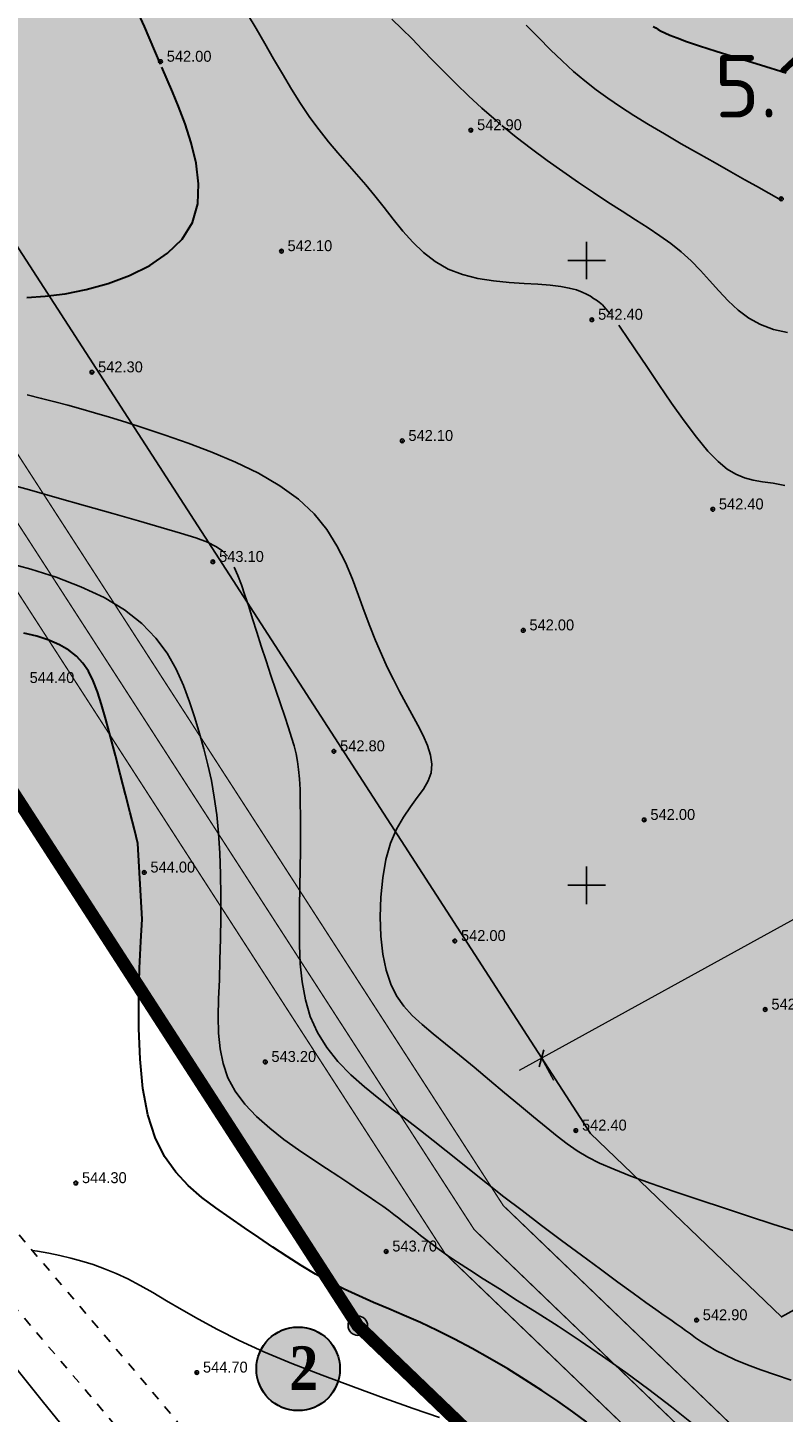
# Model space of a CAD drawing. Extents: x 0 to 370488, y 0 to 4202825.
# Tile 84 of 256: x 360205 to 360266, y 4200508 to 4200619. Entities that reach past the tile are written whole.
import ezdxf

# ---------------------------------------------------------------- set-up
doc = ezdxf.new("R2010")
doc.units = 0
doc.header["$LTSCALE"] = 0.5
doc.header["$MEASUREMENT"] = 0
doc.header["$PDMODE"] = 32
doc.header["$PDSIZE"] = 0.3
for name, pattern in [('CONTI', [0]), ('GOST2.303 6', [12, 8, -1.5, 1, -1.5]), ('STRIH_1', [3, 2, -1]), ('Д_ТРОТ_ТРУБА', [3, 1.5, -1.5])]:
    doc.linetypes.add(name, pattern=pattern)
for name, color, linetype in [('(00001)лот ранги', 7, 'Continuous'), ('(004) Точки рельефа', 7, 'Continuous'), ('(014) Водопровод', 5, 'ИК_Водопровод -------в--------'), ('(025) Дорога', 7, 'Continuous'), ('GORIZDEFAULT', 32, 'CONTI'), ('PI_TTDEFAULT', 5, 'CONTI'), ('SETKR', 2, 'CONTI'), ('Штрих Стекло', 7, 'Continuous')]:
    doc.layers.add(name, color=color, linetype=linetype)
doc.layers.add('(032) Горизонтали утолщенные', color=32, linetype='Continuous', lineweight=30)
doc.layers.add('.', color=7, linetype='Continuous', lineweight=15)
doc.styles.add('D-431', font='txt')
doc.styles.add('saddenly', font='arial.ttf')
doc.styles.add('SHRFT', font='TXT', dxfattribs={"width": 0.875})
doc.styles.get("Standard").update_dxf_attribs({"font": 'isocpeur.ttf'})
doc.linetypes.add('ИК_Водопровод -------в--------', pattern='A,9,-0.6,["В",Standard,S=1.2,R=0,X=0,Y=-0.6],-1.2', length=10.8)
doc.dimstyles.new('КАТЯ 200-not_rotation', dxfattribs={"dimtxt": 2, "dimasz": 1, "dimexe": 2, "dimexo": 0, "dimgap": 0.5, "dimtad": 1, "dimdec": 0, "dimzin": 0, "dimdsep": 46, "dimtxsty": 'saddenly', "dimblk": 'OBLIQUE', "dimcen": 10, "dimdle": 2, "dimclrd": 18, "dimclre": 18, "dimclrt": 18, "dimadec": 0, "dimazin": 0, "dimtfac": 1, "dimtdec": 0, "dimtofl": 0, "dimtmove": 0, "dimatfit": 3, "dimfxl": 1, "dimtolj": 1, "dimtzin": 0, "dimlwd": 0, "dimlwe": 0, "dimarcsym": 0})

# ---------------------------------------------------------------- blocks, each defined once
blk = doc.blocks.new('_Oblique')
at = {"color": 0, "linetype": 'ByBlock', "lineweight": -2}
blk.add_line((-0.5, -0.5), (0.5, 0.5), dxfattribs=at)
blk = doc.blocks.new('BL_333')
at = {"color": 0}
for p, q in [((0, -1.5), (0, 1.5)), ((-1.5, 0), (1.5, 0))]:
    blk.add_line(p, q, dxfattribs=at)

msp = doc.modelspace()

# ---------------------------------------------------------------- hatches: boundary and pattern name
at = {"layer": '.', "ltscale": 0.149071}
h = msp.add_hatch(color=256, dxfattribs=at)
h.dxf.hatch_style = 1
h.set_gradient(color1=(51, 204, 0), color2=(51, 204, 0), tint=1)
edge = h.paths.add_edge_path()
edge.add_line((361134.955, 4200608.327), (360514.494, 4200266.411))
edge.add_arc((360509.185, 4200276.045), 11, 226.16627, 298.85775, ccw=False)
edge.add_line((360501.567, 4200268.11), (360238.667, 4200520.519))
edge.add_line((360238.667, 4200520.519), (360063.771, 4200791.021))
edge.add_line((360063.771, 4200791.021), (360055.869, 4200786.666))
edge.add_line((360055.869, 4200786.666), (360231.678, 4200514.752))
edge.add_line((360231.678, 4200514.752), (360505.949, 4200251.426))
edge.add_line((360505.949, 4200251.426), (361159.312, 4200611.473))
edge.add_line((361159.312, 4200611.473), (360747.942, 4201168.046))
edge.add_line((360747.942, 4201168.046), (360739.99, 4201163.663))
edge.add_line((360739.99, 4201163.663), (361138.492, 4200624.499))
edge.add_arc((361129.646, 4200617.961), 11, -61.14225, 36.46852, ccw=False)
h.paths.add_polyline_path([(360635.673, 4200691.995), (360780.102, 4200429.905), (360509.032, 4200280.542), (360483.33, 4200328.786), (360556.369, 4200368.228), (360581.78, 4200320.574), (360586.689, 4200323.322), (360558.05, 4200375.292), (360464.998, 4200324.014), (360283.729, 4200498.05)], flags=16)
edge = h.paths.add_edge_path(flags=17)
edge.add_line((361133.667, 4200620.933), (360949.42, 4200870.214))
edge.add_arc((360945.4, 4200867.242), 5, 36.46852, 118.85775)
edge.add_line((360942.986, 4200871.621), (360648.845, 4200709.53))
edge.add_arc((360651.259, 4200705.151), 5, 118.85775, 208.85775)
edge.add_line((360646.88, 4200702.738), (360795.17, 4200433.642))
edge.add_arc((360799.549, 4200436.055), 5, 208.85775, 298.85775)
edge.add_line((360801.962, 4200431.676), (361132.059, 4200613.582))
edge.add_arc((361129.646, 4200617.961), 5, 298.85775, 396.46852)
h.paths.add_polyline_path([(360656.693, 4200703.578), (360944.264, 4200862.049), (361123.713, 4200619.259), (360801.122, 4200441.489)], flags=16)
edge = h.paths.add_edge_path(flags=17)
edge.add_line((360789.915, 4200430.746), (360641.624, 4200699.842))
edge.add_arc((360637.246, 4200697.429), 5, 28.86341, 118.85775)
edge.add_line((360634.832, 4200701.808), (360274.624, 4200503.308))
edge.add_arc((360277.037, 4200498.929), 5, 118.85775, 226.16627)
edge.add_line((360273.574, 4200495.323), (360505.722, 4200272.438))
edge.add_arc((360509.185, 4200276.045), 5, 226.16627, 298.85775)
edge.add_line((360511.598, 4200271.666), (360519.249, 4200275.882))
edge.add_line((360519.249, 4200275.882), (360514.899, 4200283.761))
edge.add_line((360514.899, 4200283.761), (360520.166, 4200286.663))
edge.add_line((360520.166, 4200286.663), (360524.504, 4200278.777))
edge.add_line((360524.504, 4200278.777), (360787.949, 4200423.954))
edge.add_arc((360785.536, 4200428.333), 5, 298.85775, 388.85775)
edge = h.paths.add_edge_path()
edge.add_arc((360385.769, 4200927.93), 5, 28.85775, 118.85775)
edge.add_line((360383.356, 4200932.309), (360379.852, 4200930.379))
edge.add_line((360379.852, 4200930.379), (360528.625, 4200660.407))
edge.add_line((360528.625, 4200660.407), (360265.595, 4200515.46))
edge.add_line((360265.595, 4200515.46), (360250.316, 4200530.13))
edge.add_line((360250.316, 4200530.13), (360093.542, 4200772.602))
edge.add_line((360093.542, 4200772.602), (360090.338, 4200770.837))
edge.add_arc((360092.751, 4200766.458), 5, 118.85775, 212.88524)
edge.add_line((360088.552, 4200763.743), (360240.685, 4200528.449))
edge.add_line((360240.685, 4200528.449), (360243.327, 4200524.363))
edge.add_line((360243.327, 4200524.363), (360261.485, 4200506.929))
edge.add_arc((360264.948, 4200510.536), 5, 226.16627, 298.85775)
edge.add_line((360267.361, 4200506.157), (360536.472, 4200654.455))
edge.add_arc((360534.059, 4200658.834), 5, 298.85915, 388.85698)
edge.add_line((360538.438, 4200661.247), (360390.148, 4200930.343))
edge = h.paths.add_edge_path()
edge.add_arc((360751.558, 4201129.505), 5, 36.46939, 118.85775)
edge.add_line((360749.145, 4201133.884), (360745.026, 4201131.614))
edge.add_line((360745.026, 4201131.614), (360929.872, 4200881.521))
edge.add_line((360929.872, 4200881.521), (360645.109, 4200724.598))
edge.add_line((360645.109, 4200724.598), (360496.336, 4200994.569))
edge.add_line((360496.336, 4200994.569), (360492.833, 4200992.639))
edge.add_arc((360495.246, 4200988.26), 5, 118.85775, 208.85855)
edge.add_line((360490.867, 4200985.847), (360639.157, 4200716.751))
edge.add_arc((360643.536, 4200719.164), 5, 208.85775, 298.85137)
edge.add_line((360645.949, 4200714.785), (360938.218, 4200875.845))
edge.add_arc((360935.805, 4200880.224), 5, 298.85775, 396.46852)
edge.add_line((360939.826, 4200883.196), (360755.579, 4201132.477))
at = {"layer": '.', "linetype": 'Continuous', "transparency": 33554544}
h = msp.add_hatch(color=5, dxfattribs=at)
h.dxf.hatch_style = 1
h.set_gradient(color1=(255, 190, 168), color2=(255, 182, 158), one_color=1, tint=0.81)
h.paths.add_polyline_path([(360410.93, 4200568.146), (360483.144, 4200437.101), (360396.781, 4200389.509), (360283.729, 4200498.05)])
h.paths.add_polyline_path([(360410.93, 4200568.146), (360523.035, 4200629.923), (360595.249, 4200498.879), (360483.144, 4200437.101)])
h.paths.add_polyline_path([(360610.537, 4200507.303), (360707.887, 4200560.95), (360780.102, 4200429.905), (360682.751, 4200376.259)])
h.paths.add_polyline_path([(360523.035, 4200629.923), (360595.249, 4200498.879), (360707.887, 4200560.95), (360635.673, 4200691.995)])
h.paths.add_polyline_path([(360514.475, 4200454.367), (360610.537, 4200507.303), (360682.751, 4200376.259), (360587.16, 4200323.581), (360573.959, 4200346.423), (360572.21, 4200349.597)])
h.paths.add_polyline_path([(360396.781, 4200389.509), (360514.475, 4200454.367), (360558.05, 4200375.292), (360464.998, 4200324.014)])
h.paths.add_polyline_path([(360313.533, 4200712.716), (360385.747, 4200581.672), (360528.625, 4200660.407), (360456.411, 4200791.452)])
h.paths.add_polyline_path([(360313.533, 4200712.716), (360385.747, 4200581.672), (360265.595, 4200515.46), (360250.316, 4200530.13), (360179.882, 4200639.066)])
h.paths.add_polyline_path([(360241.318, 4200843.761), (360313.533, 4200712.716), (360456.411, 4200791.452), (360384.196, 4200922.496)])
h.paths.add_polyline_path([(360098.44, 4200765.026), (360241.318, 4200843.761), (360313.533, 4200712.716), (360179.882, 4200639.066)])
h.paths.add_polyline_path([(360698.638, 4200924.935), (360572.895, 4200855.642), (360500.68, 4200986.687), (360626.423, 4201055.98)])
h.paths.add_polyline_path([(360698.638, 4200924.935), (360626.423, 4201055.98), (360750.422, 4201124.312), (360840.147, 4201002.917)])
h.paths.add_polyline_path([(360698.638, 4200924.935), (360840.147, 4201002.917), (360929.872, 4200881.521), (360770.852, 4200793.891)])
h.paths.add_polyline_path([(360572.895, 4200855.642), (360698.638, 4200924.935), (360770.852, 4200793.891), (360645.109, 4200724.598)])
h.paths.add_polyline_path([(360872.618, 4200651.728), (361033.988, 4200740.654), (360944.264, 4200862.049), (360800.403, 4200782.772)])
h.paths.add_polyline_path([(360872.618, 4200651.728), (360944.832, 4200520.683), (361123.713, 4200619.259), (361033.988, 4200740.654)])
h.paths.add_polyline_path([(360872.618, 4200651.728), (360944.832, 4200520.683), (360801.122, 4200441.489), (360728.907, 4200572.533)])
h.paths.add_polyline_path([(360656.693, 4200703.578), (360800.403, 4200782.772), (360872.618, 4200651.728), (360728.907, 4200572.533)])
at = {"layer": '.', "lineweight": 60}
h = msp.add_hatch(color=255, dxfattribs=at)
h.dxf.hatch_style = 1
edge = h.paths.add_edge_path()
edge.add_arc((360226.9, 4200511.299), 3.345, 0, 360)
at = {"layer": '.', "lineweight": 60, "true_color": 0xffffff}
h = msp.add_hatch(color=7, dxfattribs=at)
h.dxf.hatch_style = 1
edge = h.paths.add_edge_path()
edge.add_arc((360226.9, 4200511.299), 3.345, 0, 360)
h = msp.add_hatch(color=7, dxfattribs=at)
h.dxf.hatch_style = 1
edge = h.paths.add_edge_path()
edge.add_arc((360231.678, 4200514.752), 0.779, 0, 360)
h = msp.add_hatch(color=7, dxfattribs=at)
h.dxf.hatch_style = 1
edge = h.paths.add_edge_path()
edge.add_arc((360231.678, 4200514.752), 0.779, 0, 360)
at = {"layer": 'Штрих Стекло', "linetype": 'Continuous'}
h = msp.add_hatch(color=5, dxfattribs=at)
h.dxf.hatch_style = 1
h.set_gradient(color1=(173, 173, 173), color2=(166, 166, 166), one_color=1, tint=0.65)
edge = h.paths.add_edge_path()
edge.add_line((360067.205, 4200806.615), (360049.645, 4200796.938))
edge.add_arc((360052.059, 4200792.559), 5, 32.88524, 118.85775, ccw=False)
edge.add_line((360056.257, 4200795.274), (360060.259, 4200789.085))
edge.add_line((360060.259, 4200789.085), (360069.039, 4200793.924))
edge.add_line((360069.039, 4200793.924), (360065.267, 4200799.758))
edge.add_arc((360069.63, 4200802.227), 5.014, 118.92591, 209.50369, ccw=False)
edge = h.paths.add_edge_path()
edge.add_line((360236.317, 4200517.23), (360498.797, 4200265.225))
edge.add_arc((360509.185, 4200276.045), 15, 226.16627, 298.85775)
edge.add_line((360516.425, 4200262.908), (361136.886, 4200604.824))
edge.add_arc((361129.646, 4200617.961), 15, 298.85775, 396.46852)
edge.add_line((361141.709, 4200626.877), (360736.189, 4201168.806))
edge.add_arc((360740.21, 4201171.777), 5, 118.85775, 216.46852, ccw=False)
edge.add_line((360737.797, 4201176.157), (360731.547, 4201172.713))
edge.add_line((360731.547, 4201172.713), (361139.296, 4200625.094))
edge.add_arc((361129.646, 4200617.961), 12, -61.14225, 36.46852, ccw=False)
edge.add_line((361135.438, 4200607.451), (360507.891, 4200266.197))
edge.add_line((360507.891, 4200266.197), (360237.512, 4200520.465))
edge.add_line((360237.512, 4200520.465), (360062.893, 4200790.537))
edge.add_line((360062.893, 4200790.537), (360060.259, 4200789.085))
edge.add_line((360060.259, 4200789.085), (360234.992, 4200518.836))
edge.add_arc((360242.55, 4200523.723), 9, 212.88524, 226.16627)
edge = h.paths.add_edge_path(flags=16)
edge.add_line((360274.624, 4200503.308), (360634.832, 4200701.808))
edge.add_arc((360637.246, 4200697.429), 5, 28.85775, 118.85775, ccw=False)
edge.add_line((360641.625, 4200699.842), (360789.915, 4200430.746))
edge.add_arc((360785.536, 4200428.333), 5, -61.14225, 28.85775, ccw=False)
edge.add_line((360787.949, 4200423.954), (360511.598, 4200271.666))
edge.add_arc((360509.185, 4200276.045), 5, 226.82384, 298.85775, ccw=False)
edge.add_line((360505.764, 4200272.399), (360273.569, 4200495.328))
edge.add_arc((360277.037, 4200498.929), 5, 118.85775, 226.07521, ccw=False)
h.paths.add_polyline_path([(360274.624, 4200503.308), (360631.329, 4200699.877), (360780.102, 4200429.905), (360509.832, 4200280.969)], flags=0)
edge = h.paths.add_edge_path(flags=16)
edge.add_line((360648.845, 4200709.53), (360942.986, 4200871.621))
edge.add_arc((360945.4, 4200867.242), 5, 36.46852, 118.85775, ccw=False)
edge.add_line((360949.42, 4200870.214), (361133.667, 4200620.933))
edge.add_arc((361129.646, 4200617.961), 5, -61.14225, 36.46852, ccw=False)
edge.add_line((361132.059, 4200613.582), (360801.962, 4200431.676))
edge.add_arc((360799.549, 4200436.055), 5, 208.85775, 298.85775, ccw=False)
edge.add_line((360795.17, 4200433.642), (360646.88, 4200702.738))
edge.add_arc((360651.259, 4200705.151), 5, 118.85775, 208.85775, ccw=False)
h.paths.add_polyline_path([(360652.349, 4200711.46), (360938.867, 4200869.351), (361123.713, 4200619.259), (360801.122, 4200441.489)], flags=0)
edge = h.paths.add_edge_path(flags=17)
edge.add_line((361139.296, 4200625.094), (360731.547, 4201172.713))
edge.add_line((360731.547, 4201172.713), (360723.659, 4201168.366))
edge.add_arc((360726.073, 4201163.987), 5, 36.46852, 118.85775, ccw=False)
edge.add_line((360730.093, 4201166.959), (360939.826, 4200883.196))
edge.add_arc((360935.805, 4200880.224), 5, -61.14225, 36.46852, ccw=False)
edge.add_line((360938.218, 4200875.845), (360645.95, 4200714.785))
edge.add_arc((360643.536, 4200719.164), 5, 208.85775, 298.85775, ccw=False)
edge.add_line((360639.157, 4200716.751), (360490.867, 4200985.847))
edge.add_arc((360495.246, 4200988.26), 5, 118.85775, 208.85775, ccw=False)
edge.add_line((360492.833, 4200992.639), (360478.82, 4200984.917))
edge.add_arc((360481.233, 4200980.538), 5, 28.85775, 118.85775, ccw=False)
edge.add_line((360485.612, 4200982.951), (360633.903, 4200713.855))
edge.add_arc((360629.523, 4200711.442), 5, -61.14225, 28.85552, ccw=False)
edge.add_line((360631.937, 4200707.063), (360550.485, 4200662.177))
edge.add_arc((360548.072, 4200666.557), 5, 208.85775, 298.85775, ccw=False)
edge.add_line((360543.693, 4200664.143), (360395.403, 4200933.239))
edge.add_arc((360399.782, 4200935.652), 5, 118.85775, 208.85775, ccw=False)
edge.add_line((360397.369, 4200940.032), (360749.145, 4201133.884))
edge.add_arc((360751.558, 4201129.505), 5, 36.46852, 118.85775, ccw=False)
edge.add_line((360755.579, 4201132.477), (360745.985, 4201145.458))
edge.add_arc((360741.964, 4201142.486), 5, -61.14225, 36.46852, ccw=False)
edge.add_line((360744.377, 4201138.107), (360086.378, 4200775.506))
edge.add_arc((360084.042, 4200779.927), 5, 212.88524, 297.85041, ccw=False)
edge.add_line((360079.844, 4200777.212), (360088.552, 4200763.743))
edge.add_arc((360092.751, 4200766.458), 5, 118.85775, 212.88524, ccw=False)
edge.add_line((360090.338, 4200770.837), (360383.356, 4200932.309))
edge.add_arc((360385.769, 4200927.93), 5, 28.85775, 118.85775, ccw=False)
edge.add_line((360390.148, 4200930.343), (360538.438, 4200661.248))
edge.add_arc((360534.059, 4200658.834), 5, -61.14225, 28.85775, ccw=False)
edge.add_line((360536.472, 4200654.455), (360267.361, 4200506.157))
edge.add_arc((360264.948, 4200510.536), 5, 226.16627, 298.85775, ccw=False)
edge.add_line((360261.485, 4200506.929), (360243.327, 4200524.363))
edge.add_line((360243.327, 4200524.363), (360069.039, 4200793.924))
edge.add_line((360069.039, 4200793.924), (360062.893, 4200790.537))
edge.add_line((360062.893, 4200790.537), (360237.512, 4200520.465))
edge.add_line((360237.512, 4200520.465), (360507.891, 4200266.197))
edge.add_line((360507.891, 4200266.197), (361135.438, 4200607.451))
edge.add_arc((361129.646, 4200617.961), 12, 298.85775, 396.46852)

# ---------------------------------------------------------------- linework, layer by layer
at = {"layer": '(014) Водопровод', "flags": 128}
msp.add_lwpolyline([(360036.438, 4200773.015), (360047.098, 4200750.311), (360089.76, 4200681.101), (360107.619, 4200655.796), (360141.826, 4200594.039), (360149.345, 4200579.998), (360206.507, 4200508.61), (360230.262, 4200479.387), (360306.281, 4200388.525), (360409.154, 4200291.553), (360456.114, 4200244.191), (360490.793, 4200199.337)], dxfattribs=at)
at = {"layer": '(025) Дорога', "linetype": 'Д_ТРОТ_ТРУБА', "flags": 128}
for points in [[(360044.195, 4200796.012), (360041.816, 4200791.773), (360042.358, 4200788.304), (360046.087, 4200780.21), (360059.012, 4200755.887), (360082.266, 4200713.415), (360119.837, 4200651.911), (360154.248, 4200588.273), (360168.952, 4200565.337), (360182.618, 4200547.766), (360213.043, 4200512.044), (360268.283, 4200446.262), (360308.926, 4200401.534), (360387.369, 4200322.593), (360428.116, 4200283.497), (360457.116, 4200256.42), (360464.886, 4200245.444), (360476.507, 4200228.263), (360489.06, 4200214.493), (360499.065, 4200202.984)], [(360034.859, 4200791.392), (360036.733, 4200790.501), (360038.761, 4200786.553), (360042.501, 4200778.433), (360055.492, 4200753.988), (360078.803, 4200711.411), (360116.369, 4200649.915), (360150.8, 4200586.24), (360165.682, 4200563.025), (360179.515, 4200545.24), (360209.989, 4200509.461), (360265.27, 4200443.63), (360306.026, 4200398.778), (360384.565, 4200319.74), (360425.367, 4200280.592), (360454.087, 4200253.775), (360461.596, 4200243.167), (360473.356, 4200225.782), (360486.072, 4200211.833), (360495.233, 4200201.295)]]:
    msp.add_lwpolyline(points, dxfattribs=at)
at = {"layer": '(032) Горизонтали утолщенные', "color": 32}
for points in [[(360215.88, 4200615.72, 542), (360214.59, 4200618.73, 542), (360213.99, 4200620.07, 542), (360213.27, 4200621.65, 542), (360212.46, 4200623.39, 542), (360211.59, 4200625.18, 542), (360210.7, 4200626.95, 542), (360209.81, 4200628.6, 542), (360208.95, 4200630.03, 542), (360208.74, 4200630.35, 542), (360208.54, 4200630.65, 542)], [(360255.34, 4200618.74, 544), (360255.53, 4200618.62, 544), (360255.73, 4200618.5, 544), (360255.96, 4200618.37, 544), (360256.26, 4200618.22, 544), (360256.67, 4200618.05, 544), (360257.24, 4200617.82, 544), (360258.01, 4200617.54, 544), (360259.04, 4200617.19, 544), (360260.36, 4200616.76, 544), (360262.01, 4200616.24, 544), (360263.91, 4200615.65, 544), (360265.99, 4200615.02, 544)], [(360205.17, 4200597.04, 542), (360206.64, 4200597.14, 542), (360208.23, 4200597.34, 542), (360209.93, 4200597.67, 542), (360211.68, 4200598.16, 542), (360213.4, 4200598.8, 542), (360215.02, 4200599.6, 542), (360216.45, 4200600.58, 542), (360217.62, 4200601.72, 542), (360218.44, 4200603.04, 542), (360218.86, 4200604.53, 542), (360218.93, 4200606.13, 542), (360218.73, 4200607.78, 542), (360218.34, 4200609.41, 542), (360217.84, 4200610.95, 542), (360217.31, 4200612.34, 542), (360216.83, 4200613.51, 542), (360215.98, 4200615.48, 542)], [(360250.02, 4200507.02, 544), (360248.9, 4200507.86, 544), (360247.7, 4200508.7, 544), (360246.42, 4200509.56, 544), (360245.07, 4200510.43, 544), (360243.68, 4200511.29, 544), (360242.25, 4200512.12, 544), (360240.83, 4200512.93, 544), (360239.41, 4200513.68, 544), (360238.03, 4200514.37, 544), (360236.69, 4200515, 544), (360235.4, 4200515.56, 544), (360234.16, 4200516.1, 544), (360232.94, 4200516.61, 544), (360231.75, 4200517.13, 544), (360230.59, 4200517.67, 544), (360229.43, 4200518.24, 544), (360228.29, 4200518.88, 544), (360227.15, 4200519.56, 544), (360226.01, 4200520.28, 544), (360224.88, 4200521.03, 544), (360223.74, 4200521.81, 544), (360222.6, 4200522.59, 544), (360221.46, 4200523.39, 544), (360220.31, 4200524.18, 544), (360219.18, 4200525.02, 544), (360218.1, 4200525.96, 544), (360217.1, 4200527.03, 544), (360216.21, 4200528.3, 544), (360215.46, 4200529.82, 544), (360214.87, 4200531.62, 544), (360214.47, 4200533.74, 544), (360214.24, 4200536.08, 544), (360214.13, 4200538.55, 544), (360214.13, 4200541.01, 544), (360214.2, 4200543.36, 544), (360214.3, 4200545.49, 544), (360214.41, 4200547.29, 544), (360214.07, 4200553.35, 544), (360213.79, 4200554.47, 544), (360213.46, 4200555.79, 544), (360213.08, 4200557.27, 544), (360212.68, 4200558.82, 544), (360212.27, 4200560.38, 544), (360211.87, 4200561.88, 544), (360211.49, 4200563.26, 544), (360211.15, 4200564.46, 544), (360210.82, 4200565.49, 544), (360210.48, 4200566.37, 544), (360210.1, 4200567.13, 544), (360209.67, 4200567.77, 544), (360209.16, 4200568.33, 544), (360208.54, 4200568.82, 544), (360207.79, 4200569.25, 544), (360206.93, 4200569.63, 544), (360205.97, 4200569.94, 544), (360204.92, 4200570.17, 544)]]:
    msp.add_polyline3d(points, dxfattribs=at)
at = {"ltscale": 0.149071, "const_width": 0.1}
for points in [[(359943.476, 4200738.432), (360053.157, 4200798.874, -0.3937719), (360059.769, 4200797.209), (360238.667, 4200520.519), (360501.567, 4200268.11, 0.3282587), (360514.494, 4200266.411), (361134.955, 4200608.327, 0.4536768), (361138.492, 4200624.499), (360736.189, 4201168.806, -0.4536768), (360737.797, 4201176.157), (360868.753, 4201248.322)], [(360390.148, 4200930.343), (360538.438, 4200661.248, -0.4142136), (360536.472, 4200654.455), (360267.361, 4200506.157, -0.3282587), (360261.485, 4200506.929), (360243.327, 4200524.363), (360088.552, 4200763.743)]]:
    msp.add_lwpolyline(points, format="xyb", dxfattribs=at)
for points in [[(360052.603, 4200791.717), (360231.678, 4200514.752), (360505.949, 4200251.426), (361159.312, 4200611.473), (360744.344, 4201172.914)], [(360098.44, 4200765.026), (360246.219, 4200536.466)]]:
    msp.add_lwpolyline(points, dxfattribs=at)
at = {"color": 1, "linetype": 'GOST2.303 6', "lineweight": 30, "const_width": 1.035}
msp.add_lwpolyline([(360055.869, 4200786.666), (360747.942, 4201168.046), (361159.312, 4200611.473), (360505.949, 4200251.426), (360231.678, 4200514.752)], close=True, dxfattribs=at)
at = {"color": 7, "linetype": 'STRIH_1', "ltscale": 2, "true_color": 0xffffff, "const_width": 0.1}
msp.add_lwpolyline([(360062.093, 4200799.14), (360240.997, 4200522.441), (360503.645, 4200270.274, 0.3282587), (360513.046, 4200269.038), (361133.507, 4200610.954, 0.4536768), (361136.08, 4200622.716), (360733.263, 4201167.717)], format="xyb", dxfattribs=at)
at = {"ltscale": 0.149071}
msp.add_lwpolyline([(360098.44, 4200765.026), (360250.316, 4200530.13), (360265.595, 4200515.46), (360528.625, 4200660.407), (360384.196, 4200922.496)], close=True, dxfattribs=at)
at = {"linetype": 'Continuous', "lineweight": 30}
msp.add_circle((360226.9, 4200511.299, 505.977), 3.345, dxfattribs=at)
msp.add_circle((360226.9, 4200511.299, 505.977), 3.345, dxfattribs=at)
msp.add_circle((360231.678, 4200514.752), 0.779)
msp.add_circle((360231.678, 4200514.752), 0.779)
at = {"layer": 'GORIZDEFAULT', "color": 32}
for points in [[(360222.84, 4200619.72, 542.5), (360223.53, 4200618.57, 542.5), (360224.23, 4200617.38, 542.5), (360224.93, 4200616.15, 542.5), (360225.64, 4200614.93, 542.5), (360226.36, 4200613.72, 542.5), (360227.09, 4200612.56, 542.5), (360227.83, 4200611.46, 542.5), (360228.57, 4200610.45, 542.5), (360229.32, 4200609.51, 542.5), (360230.07, 4200608.63, 542.5), (360230.83, 4200607.77, 542.5), (360231.58, 4200606.92, 542.5), (360232.32, 4200606.07, 542.5), (360233.05, 4200605.18, 542.5), (360233.78, 4200604.25, 542.5), (360234.52, 4200603.3, 542.5), (360235.28, 4200602.36, 542.5), (360236.08, 4200601.47, 542.5), (360236.94, 4200600.64, 542.5), (360237.88, 4200599.92, 542.5), (360238.92, 4200599.32, 542.5), (360240.07, 4200598.88, 542.5), (360241.29, 4200598.57, 542.5), (360242.54, 4200598.37, 542.5), (360243.79, 4200598.24, 542.5), (360244.99, 4200598.16, 542.5), (360246.1, 4200598.1, 542.5), (360247.09, 4200598.03, 542.5), (360247.93, 4200597.93, 542.5), (360248.61, 4200597.8, 542.5), (360249.18, 4200597.65, 542.5), (360249.63, 4200597.48, 542.5), (360250, 4200597.31, 542.5), (360250.3, 4200597.14, 542.5), (360250.56, 4200596.97, 542.5), (360250.79, 4200596.83, 542.5), (360251.01, 4200596.66, 542.5), (360251.26, 4200596.45, 542.5), (360251.55, 4200596.14, 542.5), (360251.91, 4200595.7, 542.5)], [(360234.41, 4200619.33, 543), (360235.2, 4200618.55, 543), (360236.02, 4200617.73, 543), (360236.85, 4200616.87, 543), (360237.71, 4200615.98, 543), (360238.61, 4200615.07, 543), (360239.55, 4200614.13, 543), (360240.55, 4200613.17, 543), (360241.61, 4200612.19, 543), (360242.75, 4200611.2, 543), (360242.94, 4200611.03, 543), (360243.14, 4200610.87, 543)], [(360245.15, 4200618.84, 543.5), (360246.14, 4200617.84, 543.5), (360247.1, 4200616.87, 543.5), (360248.04, 4200615.97, 543.5), (360248.96, 4200615.14, 543.5), (360249.85, 4200614.39, 543.5), (360250.76, 4200613.67, 543.5), (360251.71, 4200612.99, 543.5), (360252.7, 4200612.31, 543.5), (360253.78, 4200611.62, 543.5), (360254.95, 4200610.9, 543.5), (360256.23, 4200610.14, 543.5), (360257.58, 4200609.35, 543.5), (360258.95, 4200608.57, 543.5), (360260.28, 4200607.81, 543.5), (360261.54, 4200607.1, 543.5), (360262.66, 4200606.47, 543.5), (360263.6, 4200605.95, 543.5), (360265.57, 4200604.84, 543.5), (360265.59, 4200604.85, 543.5)], [(360243.2, 4200610.82, 543), (360244.37, 4200609.88, 543), (360245.59, 4200608.94, 543), (360246.84, 4200608.01, 543), (360248.09, 4200607.12, 543), (360249.34, 4200606.25, 543), (360250.54, 4200605.44, 543), (360251.7, 4200604.68, 543), (360252.85, 4200603.95, 543), (360253.92, 4200603.27, 543), (360254.93, 4200602.63, 543), (360255.87, 4200601.99, 543), (360256.75, 4200601.36, 543), (360257.58, 4200600.69, 543), (360258.37, 4200599.97, 543), (360259.12, 4200599.2, 543), (360259.85, 4200598.39, 543), (360260.58, 4200597.57, 543), (360261.33, 4200596.78, 543), (360262.13, 4200596.04, 543), (360262.99, 4200595.39, 543), (360263.92, 4200594.87, 543), (360264.96, 4200594.48, 543), (360266.08, 4200594.23, 543)], [(360252.57, 4200594.82, 542.5), (360252.84, 4200594.44, 542.5), (360253.14, 4200594, 542.5), (360253.91, 4200592.85, 542.5), (360254.81, 4200591.52, 542.5), (360255.78, 4200590.07, 542.5), (360256.8, 4200588.59, 542.5), (360257.82, 4200587.16, 542.5), (360258.8, 4200585.86, 542.5), (360259.71, 4200584.75, 542.5), (360260.52, 4200583.91, 542.5), (360261.26, 4200583.3, 542.5), (360261.95, 4200582.89, 542.5), (360262.63, 4200582.61, 542.5), (360263.33, 4200582.43, 542.5), (360264.08, 4200582.3, 542.5), (360264.93, 4200582.17, 542.5), (360265.88, 4200582, 542.5)], [(360266.61, 4200522.35, 542.5), (360264.92, 4200522.89, 542.5), (360263.03, 4200523.5, 542.5), (360261.03, 4200524.15, 542.5), (360259, 4200524.82, 542.5), (360257.02, 4200525.49, 542.5), (360255.16, 4200526.13, 542.5), (360253.53, 4200526.73, 542.5), (360252.17, 4200527.27, 542.5), (360251.04, 4200527.77, 542.5), (360250.09, 4200528.25, 542.5), (360249.25, 4200528.75, 542.5), (360248.45, 4200529.3, 542.5), (360247.64, 4200529.92, 542.5), (360246.75, 4200530.63, 542.5), (360245.74, 4200531.47, 542.5), (360244.62, 4200532.4, 542.5), (360243.43, 4200533.39, 542.5), (360242.21, 4200534.41, 542.5), (360240.99, 4200535.43, 542.5), (360239.82, 4200536.4, 542.5), (360238.71, 4200537.3, 542.5), (360237.71, 4200538.11, 542.5), (360236.82, 4200538.85, 542.5), (360236.03, 4200539.57, 542.5), (360235.35, 4200540.32, 542.5), (360234.78, 4200541.15, 542.5), (360234.31, 4200542.09, 542.5), (360233.94, 4200543.2, 542.5), (360233.68, 4200544.49, 542.5), (360233.52, 4200545.94, 542.5), (360233.46, 4200547.48, 542.5), (360233.51, 4200549.05, 542.5), (360233.67, 4200550.59, 542.5), (360233.93, 4200552.05, 542.5), (360234.3, 4200553.36, 542.5), (360234.78, 4200554.5, 542.5), (360235.33, 4200555.46, 542.5), (360235.89, 4200556.29, 542.5), (360236.44, 4200557.03, 542.5), (360236.93, 4200557.7, 542.5), (360237.32, 4200558.35, 542.5), (360237.55, 4200559, 542.5), (360237.61, 4200559.69, 542.5), (360237.5, 4200560.42, 542.5), (360237.26, 4200561.18, 542.5), (360236.91, 4200561.98, 542.5), (360236.49, 4200562.82, 542.5), (360236.01, 4200563.69, 542.5), (360235.52, 4200564.58, 542.5), (360235.02, 4200565.51, 542.5), (360234.53, 4200566.46, 542.5), (360234.04, 4200567.46, 542.5), (360233.57, 4200568.5, 542.5), (360233.1, 4200569.58, 542.5), (360232.63, 4200570.73, 542.5), (360232.18, 4200571.93, 542.5), (360231.73, 4200573.2, 542.5), (360231.24, 4200574.51, 542.5), (360230.68, 4200575.84, 542.5), (360230.01, 4200577.17, 542.5), (360229.19, 4200578.47, 542.5), (360228.18, 4200579.72, 542.5), (360226.93, 4200580.9, 542.5), (360225.43, 4200581.98, 542.5), (360223.72, 4200582.97, 542.5), (360221.88, 4200583.86, 542.5), (360219.98, 4200584.67, 542.5), (360218.08, 4200585.39, 542.5), (360216.26, 4200586.03, 542.5), (360214.58, 4200586.58, 542.5), (360213.09, 4200587.06, 542.5), (360211.78, 4200587.47, 542.5), (360210.6, 4200587.82, 542.5), (360209.51, 4200588.14, 542.5), (360208.46, 4200588.43, 542.5), (360207.42, 4200588.7, 542.5), (360206.35, 4200588.97, 542.5), (360205.21, 4200589.25, 542.5)], [(360221.25, 4200576.33, 543), (360220.85, 4200576.76, 543), (360220.32, 4200577.12, 543), (360219.63, 4200577.46, 543), (360218.7, 4200577.8, 543), (360217.49, 4200578.18, 543), (360215.93, 4200578.64, 543), (360214.12, 4200579.16, 543), (360212.07, 4200579.75, 543), (360209.86, 4200580.37, 543), (360207.6, 4200581.01, 543), (360205.39, 4200581.64, 543), (360203.33, 4200582.22, 543)], [(360258.54, 4200506.87, 543.5), (360256.79, 4200508.25, 543.5), (360254.97, 4200509.65, 543.5), (360253.13, 4200511.01, 543.5), (360251.28, 4200512.32, 543.5), (360249.47, 4200513.55, 543.5), (360247.71, 4200514.71, 543.5), (360246.03, 4200515.79, 543.5), (360244.45, 4200516.78, 543.5), (360243.01, 4200517.69, 543.5), (360241.72, 4200518.5, 543.5), (360240.62, 4200519.21, 543.5), (360239.67, 4200519.84, 543.5), (360238.87, 4200520.38, 543.5), (360238.19, 4200520.86, 543.5), (360237.62, 4200521.28, 543.5), (360237.13, 4200521.65, 543.5), (360236.7, 4200521.98, 543.5), (360236.32, 4200522.28, 543.5), (360235.97, 4200522.56, 543.5), (360235.63, 4200522.83, 543.5), (360235.29, 4200523.1, 543.5), (360234.95, 4200523.37, 543.5), (360234.57, 4200523.66, 543.5), (360234.15, 4200523.97, 543.5), (360233.67, 4200524.31, 543.5), (360233.12, 4200524.69, 543.5), (360232.51, 4200525.11, 543.5), (360231.81, 4200525.58, 543.5), (360231.03, 4200526.11, 543.5), (360230.15, 4200526.69, 543.5), (360229.16, 4200527.33, 543.5), (360228.08, 4200528.04, 543.5), (360226.93, 4200528.82, 543.5), (360225.76, 4200529.66, 543.5), (360224.63, 4200530.55, 543.5), (360223.56, 4200531.49, 543.5), (360222.62, 4200532.48, 543.5), (360221.85, 4200533.52, 543.5), (360221.27, 4200534.6, 543.5), (360220.89, 4200535.73, 543.5), (360220.65, 4200536.91, 543.5), (360220.53, 4200538.16, 543.5), (360220.5, 4200539.5, 543.5), (360220.53, 4200540.91, 543.5), (360220.59, 4200542.42, 543.5), (360220.64, 4200544.03, 543.5), (360220.68, 4200545.72, 543.5), (360220.71, 4200547.44, 543.5), (360220.72, 4200549.18, 543.5), (360220.69, 4200550.9, 543.5), (360220.63, 4200552.58, 543.5), (360220.53, 4200554.17, 543.5), (360220.38, 4200555.65, 543.5), (360220.18, 4200557.05, 543.5), (360219.95, 4200558.38, 543.5), (360219.67, 4200559.65, 543.5), (360219.36, 4200560.91, 543.5), (360219.01, 4200562.15, 543.5), (360218.63, 4200563.41, 543.5), (360218.21, 4200564.69, 543.5), (360217.73, 4200566, 543.5), (360217.14, 4200567.29, 543.5), (360216.41, 4200568.57, 543.5), (360215.5, 4200569.79, 543.5), (360214.38, 4200570.96, 543.5), (360213, 4200572.04, 543.5), (360211.36, 4200573.02, 543.5), (360209.5, 4200573.89, 543.5), (360207.52, 4200574.65, 543.5), (360205.5, 4200575.29, 543.5), (360203.52, 4200575.82, 543.5)], [(360266.37, 4200510.4, 543), (360265.13, 4200510.81, 543), (360263.95, 4200511.22, 543), (360262.87, 4200511.63, 543), (360261.9, 4200512.02, 543), (360261.06, 4200512.41, 543), (360260.34, 4200512.78, 543), (360259.72, 4200513.13, 543), (360259.19, 4200513.47, 543), (360258.72, 4200513.79, 543), (360258.31, 4200514.09, 543), (360257.93, 4200514.37, 543), (360257.56, 4200514.64, 543), (360257.18, 4200514.91, 543), (360256.73, 4200515.21, 543), (360256.21, 4200515.58, 543), (360255.55, 4200516.04, 543), (360254.74, 4200516.62, 543), (360253.73, 4200517.35, 543), (360252.5, 4200518.24, 543), (360251.1, 4200519.27, 543), (360249.58, 4200520.39, 543), (360247.99, 4200521.58, 543), (360246.39, 4200522.78, 543), (360244.84, 4200523.96, 543), (360243.38, 4200525.07, 543), (360242.07, 4200526.1, 543), (360240.88, 4200527.05, 543), (360239.78, 4200527.93, 543), (360238.74, 4200528.76, 543), (360237.72, 4200529.58, 543), (360236.7, 4200530.38, 543), (360235.64, 4200531.2, 543), (360234.52, 4200532.04, 543), (360233.37, 4200532.93, 543), (360232.22, 4200533.86, 543), (360231.11, 4200534.84, 543), (360230.09, 4200535.89, 543), (360229.19, 4200537.01, 543), (360228.44, 4200538.21, 543), (360227.87, 4200539.49, 543), (360227.48, 4200540.84, 543), (360227.22, 4200542.26, 543), (360227.07, 4200543.72, 543), (360227, 4200545.23, 543), (360227, 4200546.75, 543), (360227.01, 4200548.29, 543), (360227.04, 4200549.83, 543), (360227.06, 4200551.34, 543), (360227.08, 4200552.8, 543), (360227.08, 4200554.19, 543), (360227.08, 4200555.48, 543), (360227.07, 4200556.65, 543), (360227.05, 4200557.67, 543), (360227.01, 4200558.53, 543), (360226.94, 4200559.26, 543), (360226.85, 4200559.91, 543), (360226.73, 4200560.53, 543), (360226.57, 4200561.15, 543), (360226.37, 4200561.82, 543), (360226.12, 4200562.6, 543), (360225.82, 4200563.5, 543), (360225.48, 4200564.52, 543), (360225.11, 4200565.62, 543), (360224.72, 4200566.78, 543), (360224.33, 4200567.95, 543), (360223.94, 4200569.13, 543), (360223.58, 4200570.26, 543), (360223.25, 4200571.32, 543), (360222.94, 4200572.31, 543), (360222.64, 4200573.22, 543), (360222.36, 4200574.05, 543), (360222.07, 4200574.8, 543), (360221.78, 4200575.45, 543)], [(360238.23, 4200507.41, 544.5), (360236.12, 4200508.13, 544.5), (360233.79, 4200508.95, 544.5), (360231.32, 4200509.85, 544.5), (360228.82, 4200510.78, 544.5), (360226.4, 4200511.73, 544.5), (360224.16, 4200512.67, 544.5), (360222.18, 4200513.58, 544.5), (360220.44, 4200514.45, 544.5), (360218.92, 4200515.27, 544.5), (360217.57, 4200516.04, 544.5), (360216.37, 4200516.75, 544.5), (360215.27, 4200517.4, 544.5), (360214.25, 4200517.98, 544.5), (360213.27, 4200518.49, 544.5), (360212.32, 4200518.93, 544.5), (360211.39, 4200519.31, 544.5), (360210.48, 4200519.64, 544.5), (360209.59, 4200519.92, 544.5), (360208.7, 4200520.16, 544.5), (360207.82, 4200520.37, 544.5), (360206.93, 4200520.55, 544.5), (360206.02, 4200520.71, 544.5), (360205.618, 4200520.762, 544.5)]]:
    msp.add_polyline3d(points, dxfattribs=at)
at = {"layer": 'PI_TTDEFAULT', "color": 5}
for p in [(360215.88, 4200615.92, 542), (360240.73, 4200610.43, 542.9), (360265.59, 4200604.94, 543.5), (360225.56, 4200600.75, 542.1), (360250.42, 4200595.26, 542.4), (360210.39, 4200591.06, 542.3), (360235.24, 4200585.57, 542.1), (360260.1, 4200580.09, 542.4), (360220.07, 4200575.89, 543.1), (360244.93, 4200570.4, 542), (360229.76, 4200560.72, 542.8), (360254.61, 4200555.23, 542), (360214.58, 4200551.03, 544), (360239.44, 4200545.54, 542), (360264.3, 4200540.06, 542), (360224.27, 4200535.86, 543.2), (360249.13, 4200530.37, 542.4), (360209.1, 4200526.17, 544.3), (360233.95, 4200520.69, 543.7), (360258.81, 4200515.2, 542.9), (360218.78, 4200511, 544.7)]:
    msp.add_point(p, dxfattribs=at)

# ---------------------------------------------------------------- block references
at = {"layer": 'SETKR', "color": 92}
for p in [(360250, 4200600), (360250, 4200550)]:
    msp.add_blockref('BL_333', p, dxfattribs=at)

# ---------------------------------------------------------------- texts
at = {"layer": '(00001)лот ранги', "color": 31, "linetype": 'Continuous', "lineweight": 30, "ltscale": 3, "true_color": 0xffc2ad, "insert": (360249.155, 4200624.787), "char_height": 5, "attachment_point": 1, "bg_fill": 1, "box_fill_scale": 1.5, "bg_fill_color": 7, "bg_fill_true_color": 16777215, "bg_fill_transparency": 0}
msp.add_mtext_dynamic_manual_height_columns('\\pi9.3223;{\\C256;I-IVЛОТ\\P\\pi11.068;5.18 га}', width=40.64463, gutter_width=10, heights=[0], dxfattribs=at)
at = {"layer": '(004) Точки рельефа', "style": 'D-431'}
for s, p in [('542.00', (360216.38, 4200615.91)), ('542.90', (360241.23, 4200610.43)), ('542.10', (360226.05, 4200600.75)), ('542.40', (360250.92, 4200595.26)), ('542.30', (360210.88, 4200591.05)), ('542.10', (360235.73, 4200585.56)), ('542.40', (360260.59, 4200580.08)), ('543.10', (360220.57, 4200575.88)), ('542.00', (360245.42, 4200570.4)), ('544.40', (360205.4, 4200566.19)), ('542.80', (360230.26, 4200560.72)), ('542.00', (360255.11, 4200555.23)), ('544.00', (360215.07, 4200551.02)), ('542.00', (360239.94, 4200545.54)), ('542.00', (360264.8, 4200540.05)), ('543.20', (360224.76, 4200535.86)), ('542.40', (360249.63, 4200530.37)), ('544.30', (360209.59, 4200526.16)), ('543.70', (360234.44, 4200520.69)), ('542.90', (360259.3, 4200515.19)), ('544.70', (360219.28, 4200511))]:
    msp.add_text(s, height=0.875, dxfattribs=at).set_placement(p)
at = {"color": 2, "linetype": 'Continuous', "insert": (360226.196, 4200513.102, 505.977), "char_height": 3.5, "width": 12.20845, "attachment_point": 1, "style": 'SHRFT'}
msp.add_mtext('{\\fTimes New Roman|b1|i0|c0|p18;\\C256;2}', dxfattribs=at)

# ---------------------------------------------------------------- dimensions: what is measured, and where the dimension line sits
at = {"color": 1, "linetype": 'Continuous'}
for p1, p2, distance in [((360254.437, 4200850.942), (360398.845, 4200588.89), -8.531), ((360246.219, 4200536.466), (360390.707, 4200616.089), -0.35)]:
    msp.add_aligned_dim(p1=p1, p2=p2, distance=distance, dimstyle='КАТЯ 200-not_rotation', dxfattribs=at).render()

doc.saveas('drawing.dxf')
